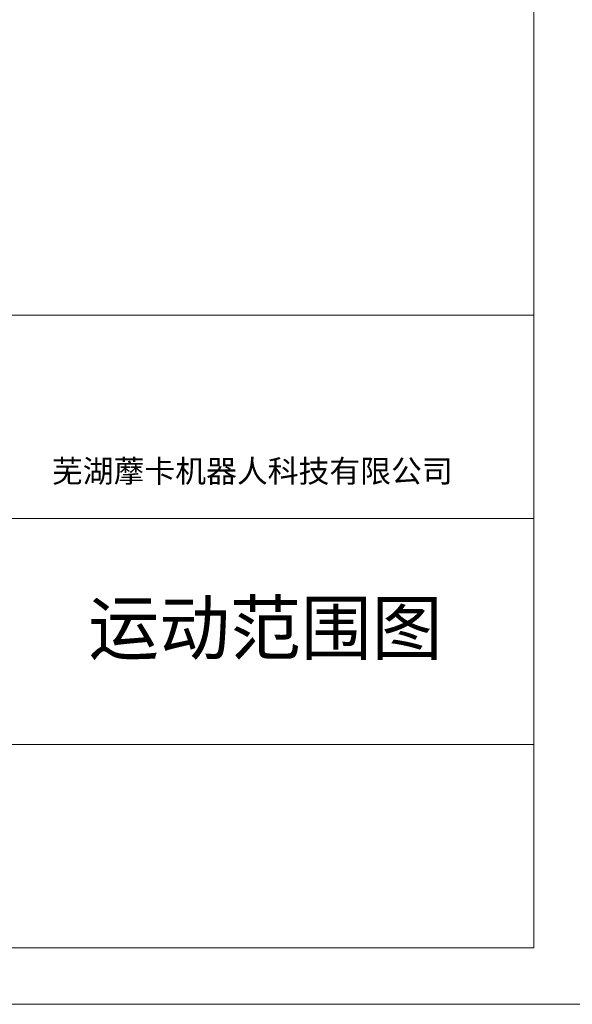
# Model space of a CAD drawing. Header units: millimetres. Extents: x -16 to 4241, y 0 to 4344.
# Tile 13 of 23: x 2333 to 3048, y 0 to 1275. Entities that reach past the tile are written whole.
import ezdxf
from ezdxf.enums import TextEntityAlignment as Align

# ---------------------------------------------------------------- set-up
doc = ezdxf.new("R2010")
doc.units = ezdxf.units.MM
for name, color, linetype, lineweight in [('1轮廓实线层', 7, 'Continuous', 18), ('2细线层', 4, 'Continuous', 13), ('6文字层', 3, 'Continuous', 13), ('图框层', 7, 'Continuous', 18)]:
    doc.layers.add(name, color=color, linetype=linetype, lineweight=lineweight)
doc.styles.add('PC_TEXTSTYLE', font='ISOCP.SHX', dxfattribs={"width": 0.707, "bigfont": 'GBCBIG.SHX'})
doc.styles.add('仿宋体', font='txt')

# ---------------------------------------------------------------- blocks, each defined once
blk = doc.blocks.new('ZwmFrameMain_A4^_^无分区图框^_^portrait')
at = {"layer": '1轮廓实线层'}
for p in [(180, 287), (0, 0)]:
    blk.add_line(p, (180, 0), dxfattribs=at)
at = {"layer": '2细线层'}
blk.add_line((-25, -5), (185, -5), dxfattribs=at)

msp = doc.modelspace()

# ---------------------------------------------------------------- linework, layer by layer
at = {"layer": '1轮廓实线层'}
msp.add_line((365.62, 892.12), (2998.12, 892.12), dxfattribs=at)
at = {"layer": '2细线层', "color": 6, "linetype": 'Continuous'}
for p, q in [((2266.88, 628.87), (2998.12, 628.87)), ((1535.63, 336.37), (2998.12, 336.37))]:
    msp.add_line(p, q, dxfattribs=at)

# ---------------------------------------------------------------- block references
at = {"layer": '图框层', "xscale": 14.625, "yscale": 14.625, "zscale": 14.625}
msp.add_blockref('ZwmFrameMain_A4^_^无分区图框^_^portrait', (365.62, 73.12), dxfattribs=at)

# ---------------------------------------------------------------- texts
at = {"layer": '6文字层', "color": 4, "linetype": 'Continuous', "insert": (2633.84, 688.66), "char_height": 29.25, "width": 807.1529, "attachment_point": 5, "style": '仿宋体'}
msp.add_mtext('芜湖藦卡机器人科技有限公司', dxfattribs=at)
at = {"layer": '6文字层', "color": 4, "style": 'PC_TEXTSTYLE', "width": 1.688937, "flags": 8}
msp.add_attdef('运动范围图', text='产品名称或材料标记', height=77.426, dxfattribs=at).set_placement((2421.48, 445.86), (2880.13, 445.86), align=Align.FIT)

doc.saveas('drawing.dxf')
